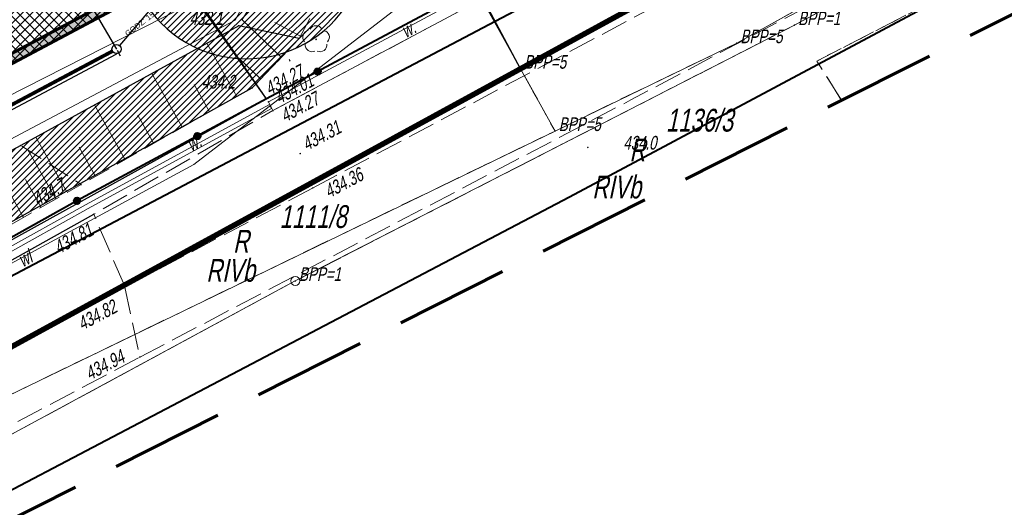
# Model space of a CAD drawing. Header units: metres. Extents: x 7408630 to 7411134, y 5569633 to 5570339.
# Tile 19 of 76: x 7410324 to 7410378, y 5569957 to 5569984. Entities that reach past the tile are written whole.
import ezdxf

# ---------------------------------------------------------------- set-up
doc = ezdxf.new("R2010")
doc.units = ezdxf.units.M
doc.header["$MEASUREMENT"] = 0
for name, pattern in [('1.5_0.5', [2, 1.5, -0.5]), ('218-500', [1, 0.5, -0.5]), ('BUBZ01-500', [1.75, 1.25, -0.5]), ('DGN Style 3', [8.758007, 6.255719, -2.502288]), ('HIDDEN', [9.525, 6.35, -3.175]), ('KTJZ01-500', [2, 1.5, -0.5]), ('mz1.25_0.5', [1.75, 1.25, -0.5])]:
    doc.linetypes.add(name, pattern=pattern)
doc.layers.add('0 PZT - BUDYNEK OBJĘTY OPRACOWANIEM HATCH', color=7, linetype='Continuous', true_color=0x0d0d0d)
doc.layers.add('1 PZT NASŁONECZNIENIE', color=7, linetype='Continuous', true_color=0xeb7500)
doc.layers.add('0 PZT - SKARPY', color=7, linetype='Continuous', lineweight=30, true_color=0x395530)
doc.layers.add('0 PZT - skarpy hatch', color=7, linetype='Continuous', lineweight=5, true_color=0x517944)
for name, color, linetype, lineweight in [('202-Punkt graniczny stabilizowany trwale', 7, 'Continuous', 0), ('203-Punkt załamania granicy działki nie stabilizowany', 7, 'Continuous', 0), ('209-Opis konturu klasyfikacyjnego', 7, 'Continuous', 0), ('210-Oznaczenie użytku', 7, 'Continuous', 0), ('211-Nr działki', 7, 'Continuous', 0), ('217-Granica konturu klasyfikcyjnego', 7, 'Continuous', 0), ('218-Granica użytku', 7, 'Continuous', 0), ('219-Linia granicy', 7, 'Continuous', 0), ('312-Budynek (powierzchnia)', 7, 'Continuous', 0), ('_BPP1-2', 7, 'Continuous', 0), ('_BPP3-5', 7, 'Continuous', 0), ('_Kan-deszczowa', 82, 'KANSAN_LINE', 25), ('_MPZP_linie zagospodarowania', 7, 'Continuous', 0), ('_Zakres', 7, 'Continuous', 0), ('BUBZ01', 7, 'Continuous', 0), ('BUBZ01_1', 7, 'Continuous', 0), ('Granica', 112, 'Continuous', 80), ('jezdnia (powierzchnia)', 7, 'Continuous', 0), ('krawężnik (linia)', 7, 'Continuous', 0), ('KTJZ01', 7, 'Continuous', 0), ('KTOK05_01', 7, 'Continuous', 0), ('OBOP02_01', 7, 'Continuous', 0), ('Obrys', 2, 'Continuous', 60), ('przewód elektroenergetyczny (linia)', 7, 'Continuous', 0), ('przewód wodociągowy (linia)', 7, 'Continuous', 0), ('przewód wodociągowy (linia)-Atr1', 7, 'Continuous', 0), ('PTRW02', 7, 'Continuous', 0), ('punkt wysokościowy naturalny', 7, 'Continuous', 0), ('punkt wysokościowy naturalny-Atr2', 7, 'Continuous', 0), ('punkt wysokościowy sztuczny', 7, 'Continuous', 0), ('punkt wysokościowy sztuczny-Atr2', 7, 'Continuous', 0), ('RTPW01', 7, 'Continuous', 0), ('RTPW02', 7, 'Continuous', 0), ('rów melioracyjny  przydrożny (linia)', 7, 'Continuous', 0), ('skarpa nieumocniona (powierzchnia)', 7, 'Continuous', 0)]:
    doc.layers.add(name, color=color, linetype=linetype, lineweight=lineweight)
doc.layers.add('_MAPA', color=7, linetype='Continuous')
doc.styles.add('ARIAL', font='tahoma.ttf')
doc.styles.get("Standard").update_dxf_attribs({"font": 'arial.ttf'})
doc.styles.add('Style-WORKING_1250 I 0.20944', font='WORKING_1250.shx', dxfattribs={"oblique": 12})
doc.linetypes.add('KANSAN_LINE', pattern='A,0.5,-0.2,["KS",ARIAL,S=0.1,R=0,X=-0.1,Y=-0.05],-0.25', length=0.95)
doc.dimstyles.get("Standard").update_dxf_attribs({"dimtxt": 0.18, "dimasz": 0.18, "dimexe": 0.18, "dimexo": 0.0625, "dimgap": 0.09, "dimtad": 0, "dimtih": 1, "dimtoh": 1, "dimdec": 4, "dimzin": 0, "dimdsep": 46, "dimtxsty": 'Standard', "dimcen": 0.09, "dimadec": 0, "dimazin": 0, "dimtfac": 1, "dimtdec": 4, "dimtofl": 0, "dimtmove": 0, "dimatfit": 3, "dimfxl": 1, "dimtolj": 1, "dimtzin": 0, "dimarcsym": 0})
pattern_1 = [(45, (0, 0), (-0.1767766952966, 0.1767766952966), [])]

# ---------------------------------------------------------------- blocks, each defined once
blk = doc.blocks.new('202_1')
at = {"layer": '202-Punkt graniczny stabilizowany trwale', "color": 96, "linetype": 'Continuous', "lineweight": 13}
blk.add_circle((0, 0), 2.5, dxfattribs=at)
blk = doc.blocks.new('203_1')
at = {"layer": '203-Punkt załamania granicy działki nie stabilizowany', "linetype": 'Continuous', "lineweight": 13}
h = blk.add_hatch(color=96, dxfattribs=at)
edge = h.paths.add_edge_path()
edge.add_arc((0, 0), 0.45, 0, 360)
blk = doc.blocks.new('801_1')
at = {"layer": 'punkt wysokościowy naturalny', "linetype": 'Continuous', "lineweight": 13}
h = blk.add_hatch(color=7, dxfattribs=at)
edge = h.paths.add_edge_path()
edge.add_arc((0, 0), 0.45, 0, 360)
blk = doc.blocks.new('OBOP02_01')
at = {"layer": 'OBOP02_01', "linetype": 'Continuous', "lineweight": 13}
h = blk.add_hatch(color=96, dxfattribs=at)
edge = h.paths.add_edge_path()
edge.add_arc((0, 0), 0.05, 0, 360)
at = {"layer": 'OBOP02_01', "color": 96, "linetype": 'Continuous', "lineweight": 13}
for centre, start, end in [((0, 0.375), 30.1471, 149.8529), ((-0.357, 0.116), 102.1471, 221.8529), ((0.357, 0.116), 318.1471, 77.8529), ((-0.22, -0.303), 174.1472, 293.8529), ((0.22, -0.303), 246.1471, 5.8529)]:
    blk.add_arc(centre, 0.375, start, end, dxfattribs=at)
blk = doc.blocks.new('RTPW02')
at = {"layer": 'RTPW02', "linetype": 'Continuous', "lineweight": 13}
h = blk.add_hatch(color=7, dxfattribs=at)
edge = h.paths.add_edge_path()
edge.add_arc((0, 0), 0.045, 0, 360)
blk = doc.blocks.new('RTPW01')
at = {"layer": 'RTPW01', "linetype": 'Continuous', "lineweight": 13}
h = blk.add_hatch(color=7, dxfattribs=at)
edge = h.paths.add_edge_path()
edge.add_arc((0, 0), 0.045, 0, 360)
blk = doc.blocks.new('140_1')
at = {"layer": '_BPP1-2', "linetype": 'Continuous', "lineweight": 0}
h = blk.add_hatch(color=141, dxfattribs=at)
edge = h.paths.add_edge_path()
edge.add_arc((0, 0), 0.045, 0, 360)
blk = doc.blocks.new('140_2')
at = {"layer": '_BPP3-5', "linetype": 'Continuous', "lineweight": 0}
h = blk.add_hatch(color=1, dxfattribs=at)
edge = h.paths.add_edge_path()
edge.add_arc((0, 0), 0.045, 0, 360)
blk = doc.blocks.new('PW01_2')
at = {"layer": 'punkt wysokościowy naturalny', "linetype": 'Continuous', "lineweight": 13}
h = blk.add_hatch(color=7, dxfattribs=at)
edge = h.paths.add_edge_path()
edge.add_arc((0, 0), 0.45, 0, 360)
blk = doc.blocks.new('PW02_1')
at = {"layer": 'punkt wysokościowy sztuczny', "linetype": 'Continuous', "lineweight": 13}
h = blk.add_hatch(color=7, dxfattribs=at)
edge = h.paths.add_edge_path()
edge.add_arc((0, 0), 0.45, 0, 360)
blk = doc.blocks.new('A$C92b4fa8d')
at = {"layer": 'KTOK05_01', "linetype": 'Continuous', "lineweight": 40}
h = blk.add_hatch(color=7, dxfattribs=at)
edge = h.paths.add_edge_path()
edge.add_arc((140.376, 31.134), 0.17, 0, 360)
h = blk.add_hatch(color=7, dxfattribs=at)
edge = h.paths.add_edge_path()
edge.add_arc((133.765, 27.591), 0.17, 0, 360)
h = blk.add_hatch(color=7, dxfattribs=at)
edge = h.paths.add_edge_path()
edge.add_arc((127.161, 24.038), 0.17, 0, 360)
at = {"layer": '217-Granica konturu klasyfikcyjnego', "color": 3, "linetype": '1.5_0.5', "lineweight": 13, "flags": 128}
for points in [[(151.52, 31.29), (221.06, 69.22)], [(140.78, 50.59), (151.52, 31.29)], [(163.4, 32.69), (192.01, 48.61)], [(183.12, 42.59), (166.57, 33.68)], [(167.8, 31.71), (184.83, 40.46)], [(166.57, 33.68), (139.15, 19.64)], [(153.42, 27.87), (163.4, 32.69)], [(169.155, 29.546), (167.8, 31.71)], [(151.52, 31.29), (84.9, -5.07)], [(153.42, 27.87), (151.52, 31.29)], [(112.58, 8.12), (153.42, 27.87)], [(139.15, 19.64), (114.58, 6.38)]]:
    blk.add_lwpolyline(points, dxfattribs=at)
at = {"layer": '218-Granica użytku', "color": 7, "linetype": '218-500', "lineweight": 13, "flags": 128}
for points in [[(151.52, 31.29), (221.06, 69.22)], [(140.78, 50.59), (151.52, 31.29)], [(163.4, 32.69), (192.01, 48.61)], [(166.57, 33.68), (183.12, 42.59)], [(184.83, 40.46), (167.8, 31.71)], [(139.15, 19.64), (166.57, 33.68)], [(153.42, 27.87), (163.4, 32.69)], [(167.8, 31.71), (169.155, 29.546)], [(151.52, 31.29), (84.9, -5.07)], [(153.42, 27.87), (151.52, 31.29)], [(112.58, 8.12), (153.42, 27.87)], [(114.58, 6.38), (139.15, 19.64)]]:
    blk.add_lwpolyline(points, dxfattribs=at)
at = {"layer": '219-Linia granicy', "color": 96, "linetype": 'Continuous', "lineweight": 13, "flags": 128}
for points in [[(232.43, 75.43), (151.52, 31.29)], [(140.78, 50.59), (151.52, 31.29)], [(192.01, 48.61), (163.4, 32.69)], [(183.12, 42.59), (166.57, 33.68)], [(166.57, 33.68), (139.15, 19.64)], [(163.4, 32.69), (153.42, 27.87)], [(75.68, -10.1), (151.52, 31.29)], [(153.42, 27.87), (151.52, 31.29)], [(153.42, 27.87), (112.58, 8.12)], [(114.58, 6.38), (139.15, 19.64)]]:
    blk.add_lwpolyline(points, dxfattribs=at)
at = {"layer": '312-Budynek (powierzchnia)', "color": 7, "linetype": 'Continuous', "lineweight": 53, "flags": 128}
blk.add_lwpolyline([(136.71, 54.97), (125.93, 49.31), (132.76, 36.46), (110.85, 24.81), (110.12, 26.08), (106.98, 24.4), (101.68, 34.37), (102.2, 34.65), (98.57, 41.46)], dxfattribs=at)
at = {"layer": '_MPZP_linie zagospodarowania', "color": 212, "linetype": 'Continuous', "lineweight": 40, "flags": 128}
for points in [[(281.682, 107.293), (252.277, 88.198), (194.314, 57.15), (92.266, 3.445), (83.873, -3.193), (-4.322, -35.195)], [(93.117, -13.812), (93.145, -8.969), (96.377, -6.078), (154.207, 24.263), (222.995, 60.932), (259.254, 81.257), (287.202, 99.31)]]:
    blk.add_lwpolyline(points, dxfattribs=at)
at = {"layer": '_Zakres', "color": 7, "linetype": 'DGN Style 3', "lineweight": 70, "flags": 128}
blk.add_lwpolyline([(-38.44, 57.308), (8.317, -51.554), (289.417, 90.186), (230.606, 183.118), (-38.44, 57.308)], close=True, dxfattribs=at)
at = {"layer": 'BUBZ01', "color": 7, "linetype": 'BUBZ01-500', "lineweight": 13, "flags": 128}
for points in [[(124.07, 27.08), (136.04, 33.65), (147.83, 53.11), (150.27, 55.97), (153.33, 58.01), (166.71, 64.77)], [(166.71, 64.77), (151.01, 54.43), (147.8, 48.8), (139.36, 32.95), (136.78, 30.24), (127.38, 24.93)]]:
    blk.add_lwpolyline(points, dxfattribs=at)
at = {"layer": 'BUBZ01_1', "color": 7, "linetype": 'Continuous', "lineweight": 13}
for p, q in [((136.231, 33.966), (138.38, 31.92)), ((138.019, 33.834), (139.43, 33.082)), ((134.289, 32.689), (135.931, 29.764)), ((136.041, 31.873), (137.244, 30.728)), ((131.269, 31.032), (132.927, 28.078)), ((133.587, 30.421), (134.429, 28.921)), ((128.118, 29.302), (129.792, 26.319)), ((130.494, 28.741), (131.36, 27.198)), ((124.901, 27.536), (126.592, 24.523)), ((127.269, 26.99), (128.16, 25.403))]:
    blk.add_line(p, q, dxfattribs=at)
at = {"layer": 'jezdnia (powierzchnia)', "color": 7, "linetype": '1.5_0.5', "lineweight": 13, "flags": 128}
for points in [[(130.61, 15.46), (157.59, 29.58), (178.52, 40.63), (199.04, 51.51), (209.5, 57.17)], [(140.1, 24.74), (129.79, 19.31)], [(1.319, -35.263), (11.2, -31.07), (16.74, -28.92), (29.8, -23.93), (48.08, -17.05), (55.92, -14.23), (70.72, -8.82), (79.25, -5.84), (87.48, -3.71), (90.8, -1.95), (95.75, 0.97), (101.81, 4.35), (103.37, 5.23), (116.88, 12.44), (129.79, 19.31), (130.61, 15.46), (119.57, 9.65), (108.34, 3.48), (101.27, -0.59), (96.88, -3.46), (94.05, -6.21), (92.32, -8.95), (92.252, -9.231)]]:
    blk.add_lwpolyline(points, dxfattribs=at)
blk.add_lwpolyline([(102.58, 10.34), (103.35, 10.75), (103.72, 10.95), (104.79, 10.28), (114.48, 15.71), (128.08, 23.3), (129.79, 19.31), (116.88, 12.44), (103.37, 5.23), (101.7, 6.31), (102.58, 10.34)], close=True, dxfattribs=at)
at = {"layer": 'krawężnik (linia)', "color": 7, "linetype": 'Continuous', "lineweight": 30, "flags": 128}
blk.add_lwpolyline([(103.72, 10.95), (104.79, 10.28), (114.48, 15.71), (128.08, 23.3)], dxfattribs=at)
at = {"layer": 'KTJZ01', "color": 7, "linetype": 'KTJZ01-500', "lineweight": 13, "flags": 128}
for points in [[(140.1, 24.74), (165.59, 38.26), (191.97, 52.24), (194.56, 53.95), (194.96, 54.83), (195.8, 55.52), (207.03, 61.38)], [(195.8, 55.52), (192.61, 55.89), (188.95, 56.22), (163.27, 42.5), (137.92, 28.99), (128.08, 23.3)]]:
    blk.add_lwpolyline(points, dxfattribs=at)
at = {"layer": 'KTOK05_01', "color": 7, "linetype": 'Continuous', "lineweight": 40, "flags": 128}
blk.add_lwpolyline([(176.76, 50.57), (162.86, 43.14), (137.56, 29.63), (127.38, 24.16), (103.72, 10.95), (102.58, 10.34)], dxfattribs=at)
at = {"layer": 'KTOK05_01', "color": 7, "linetype": 'Continuous', "lineweight": 40}
for centre, radius in [((140.376, 31.134), 0.175), ((140.376, 31.134), 0.17), ((133.765, 27.591), 0.175), ((133.765, 27.591), 0.17), ((127.161, 24.038), 0.175), ((127.161, 24.038), 0.17)]:
    blk.add_circle(centre, radius, dxfattribs=at)
at = {"layer": 'przewód elektroenergetyczny (linia)', "color": 1, "linetype": 'Continuous', "lineweight": 13, "flags": 128}
for points in [[(-2.082, -27.342), (38.39, -12.34), (86.96, 5.92), (90.9, 14.64), (93.58, 17.43), (98.39, 20.9), (107.03, 21.47), (135.1, 35.75), (141.37, 48.01), (138.07, 58.79), (135.97, 61.24)], [(37.76, -17.14), (95.59, 5.74), (95.19, 13.59), (98.78, 17.42), (107.49, 18.94), (135.84, 33.95), (142.53, 46.5), (138.14, 61.31), (135.82, 60.07), (135.38, 60.93)]]:
    blk.add_lwpolyline(points, dxfattribs=at)
at = {"layer": 'przewód wodociągowy (linia)', "color": 5, "linetype": 'Continuous', "lineweight": 13, "flags": 128}
blk.add_lwpolyline([(156.01, 67.6), (158.68, 55.7), (153.92, 45.96), (144.7, 34.6), (133.57, 26.03), (101.9, 8.89), (39.75, -15.97), (39.53, -16.18), (38.65, -16.4)], dxfattribs=at)
at = {"layer": 'PTRW02', "color": 7, "linetype": 'Continuous', "lineweight": 13, "flags": 128}
blk.add_lwpolyline([(192.61, 55.89), (192.76, 56.48), (188.81, 56.78), (162.95, 43.01), (137.67, 29.47), (137.92, 28.99), (163.27, 42.5), (188.95, 56.22), (192.61, 55.89)], close=True, dxfattribs=at)
at = {"layer": 'rów melioracyjny  przydrożny (linia)', "color": 0, "linetype": 'CONTINUOUS', "lineweight": 13}
for p, q in [((127.82, 23.929), (137.73, 29.32)), ((137.73, 29.32), (137.79, 29.21)), ((137.85, 29.1), (137.79, 29.21)), ((127.94, 23.711), (137.85, 29.1)), ((114.119, 16.289), (127.82, 23.929)), ((114.241, 16.071), (127.94, 23.711)), ((104.479, 10.859), (114.119, 16.289)), ((104.601, 10.641), (114.241, 16.071)), ((104.479, 10.859), (104.54, 10.75)), ((104.601, 10.641), (104.54, 10.75))]:
    blk.add_line(p, q, dxfattribs=at)
at = {"layer": 'skarpa nieumocniona (powierzchnia)', "color": 7, "linetype": 'Continuous', "lineweight": 13, "flags": 128}
for points in [[(138.86, 31.71), (138.81, 31.8)], [(125.99, 24.14), (124.46, 26.83)], [(124.22, 23.13), (122.46, 26.22)], [(125.19, 23.68), (124.32, 25.21)]]:
    blk.add_lwpolyline(points, dxfattribs=at)
at = {"layer": 'skarpa nieumocniona (powierzchnia)', "color": 7, "linetype": 'mz1.25_0.5', "lineweight": 13, "flags": 128}
blk.add_lwpolyline([(102.54, 11.22), (106.68, 18.71), (110.58, 19.87), (124.07, 27.08), (127.38, 24.93), (114.14, 17.38), (102.54, 11.22)], close=True, dxfattribs=at)
at = {"layer": '202-Punkt graniczny stabilizowany trwale', "color": 96, "linetype": 'Continuous', "lineweight": 13, "xscale": 0.1, "yscale": 0.1, "zscale": 0.1}
blk.add_blockref('202_1', (139.15, 19.64), dxfattribs=at)
at = {"layer": '203-Punkt załamania granicy działki nie stabilizowany', "color": 96, "linetype": 'Continuous', "lineweight": 13, "xscale": 0.1, "yscale": 0.1, "zscale": 0.1}
for p in [(166.57, 33.68), (163.4, 32.69), (151.52, 31.29), (153.42, 27.87)]:
    blk.add_blockref('203_1', p, dxfattribs=at)
at = {"layer": '_BPP1-2', "color": 141, "linetype": 'Continuous', "lineweight": 0}
for p in [(166.57, 33.68), (139.15, 19.64)]:
    blk.add_blockref('140_1', p, dxfattribs=at)
at = {"layer": '_BPP3-5', "color": 1, "linetype": 'Continuous', "lineweight": 0}
for p in [(163.4, 32.69), (151.52, 31.29), (153.42, 27.87)]:
    blk.add_blockref('140_2', p, dxfattribs=at)
at = {"layer": 'OBOP02_01', "color": 96, "linetype": 'Continuous', "lineweight": 13}
blk.add_blockref('OBOP02_01', (140.29, 32.9), dxfattribs=at)
at = {"layer": 'punkt wysokościowy naturalny', "color": 7, "linetype": 'Continuous', "lineweight": 13, "xscale": 0.1, "yscale": 0.1, "zscale": 0.1}
for name, p in [('PW01_2', (124.07, 27.08)), ('801_1', (155.22, 26.97)), ('PW01_2', (127.38, 24.93))]:
    blk.add_blockref(name, p, dxfattribs=at)
at = {"layer": 'punkt wysokościowy sztuczny', "color": 7, "linetype": 'Continuous', "lineweight": 13, "xscale": 0.1, "yscale": 0.1, "zscale": 0.1}
for p in [(128.08, 23.3), (129.79, 19.31), (130.61, 15.46)]:
    blk.add_blockref('PW02_1', p, dxfattribs=at)
at = {"layer": 'RTPW01', "color": 7, "linetype": 'Continuous', "lineweight": 13}
for p in [(136.04, 33.65), (136.78, 30.24)]:
    blk.add_blockref('RTPW01', p, dxfattribs=at)
at = {"layer": 'RTPW02', "color": 7, "linetype": 'Continuous', "lineweight": 13}
for p in [(137.67, 29.47), (137.79, 29.21), (137.92, 28.99), (139.42, 26.63), (140.1, 24.74)]:
    blk.add_blockref('RTPW02', p, dxfattribs=at)
at = {"layer": '209-Opis konturu klasyfikacyjnego', "color": 3, "linetype": 'Continuous', "lineweight": 13, "char_height": 1.25, "attachment_point": 7, "line_spacing_factor": 0.6}
for insert in [(155.462, 24.152), (134.257, 19.577)]:
    blk.add_mtext('\\FWORKING_1250;\\Q12;\\H1x;\\W0.72;RIVb', dxfattribs=dict(at, insert=insert))
at = {"layer": '210-Oznaczenie użytku', "color": 7, "linetype": 'Continuous', "lineweight": 13, "char_height": 1.25, "attachment_point": 7, "line_spacing_factor": 0.6}
for insert in [(157.508, 26.207), (135.732, 21.196)]:
    blk.add_mtext('\\FWORKING_1250;\\Q12;\\H1x;\\W0.72;R', dxfattribs=dict(at, insert=insert))
at = {"layer": '211-Nr działki', "color": 96, "linetype": 'Continuous', "lineweight": 13, "char_height": 1.25, "attachment_point": 7, "line_spacing_factor": 0.6}
for s, insert in [('\\FWORKING_1250;\\Q12;\\H1x;\\W0.72;1136/3', (159.512, 27.821)), ('\\FWORKING_1250;\\Q12;\\H1x;\\W0.72;1111/8', (138.287, 22.531))]:
    blk.add_mtext(s, dxfattribs=dict(at, insert=insert))
at = {"layer": '_BPP1-2', "color": 141, "linetype": 'Continuous', "lineweight": 13, "style": 'Style-WORKING_1250 I 0.20944', "oblique": 12, "width": 0.733333}
for p in [(166.57, 33.68), (139.15, 19.64)]:
    blk.add_text(' BPP=1', height=0.75, dxfattribs=at).set_placement(p)
at = {"layer": '_BPP3-5', "color": 1, "linetype": 'Continuous', "lineweight": 13, "style": 'Style-WORKING_1250 I 0.20944', "oblique": 12, "width": 0.733333}
for p in [(163.4, 32.69), (151.52, 31.29), (153.42, 27.87)]:
    blk.add_text(' BPP=5', height=0.75, dxfattribs=at).set_placement(p)
at = {"layer": 'przewód wodociągowy (linia)-Atr1', "color": 5, "lineweight": 13, "insert": (123.999, 20.71), "char_height": 0.75, "attachment_point": 4, "rotation": 28.423, "line_spacing_factor": 0.6}
blk.add_mtext('\\FWORKING_1250;\\Q12;\\H1x;\\W0.725;wl', dxfattribs=at)
at = {"layer": 'PTRW02', "color": 7, "linetype": 'Continuous', "lineweight": 13, "style": 'Style-WORKING_1250 I 0.20944', "oblique": 12, "width": 0.725}
for p in [(145.221, 32.956), (133.436, 26.734)]:
    blk.add_text('w.', height=0.75, rotation=28.1736, dxfattribs=at).set_placement(p)
at = {"layer": 'punkt wysokościowy naturalny-Atr2', "color": 7, "lineweight": 13, "insert": (157.17, 26.84), "char_height": 0.75, "attachment_point": 7, "line_spacing_factor": 0.6}
blk.add_mtext('\\FWORKING_1250;\\Q12;\\H1x;\\W0.725;434.0', dxfattribs=at)
at = {"layer": 'punkt wysokościowy naturalny-Atr2', "color": 7, "lineweight": 13, "insert": (124.63, 24.39), "char_height": 0.75, "attachment_point": 1, "rotation": 29.694, "line_spacing_factor": 0.6}
blk.add_mtext('\\FWORKING_1250;\\Q12;\\H1x;\\W0.733333;434.7', dxfattribs=at)
at = {"layer": 'punkt wysokościowy sztuczny-Atr2', "color": 7, "lineweight": 13, "char_height": 0.75, "attachment_point": 1, "line_spacing_factor": 0.6}
for s, insert, rotation in [('\\FWORKING_1250;\\Q12;\\H1x;\\W0.733333;434.81', (125.79, 21.75), 29.165), ('\\FWORKING_1250;\\Q12;\\H1x;\\W0.733333;434.82', (127.09, 17.57), 28.019), ('\\FWORKING_1250;\\Q12;\\H1x;\\W0.733333;434.94', (127.51, 14.84), 27.756)]:
    blk.add_mtext(s, dxfattribs=dict(at, insert=insert, rotation=rotation))
at = {"layer": 'RTPW01', "color": 7, "linetype": 'Continuous', "lineweight": 13, "style": 'Style-WORKING_1250 I 0.20944', "oblique": 12, "width": 0.725}
for s, p in [('432.1', (133.347, 33.694)), ('434.2', (134.017, 30.2))]:
    blk.add_text(s, height=0.75, dxfattribs=at).set_placement(p)
at = {"layer": 'RTPW02', "color": 7, "linetype": 'Continuous', "lineweight": 13, "style": 'Style-WORKING_1250 I 0.20944', "oblique": 12, "width": 0.725}
for s, p in [('434.27', (137.736, 29.817)), ('434.01', (138.274, 29.333)), ('434.27', (138.585, 28.333)), ('434.31', (139.78, 26.765)), ('434.36', (141, 24.171))]:
    blk.add_text(s, height=0.75, rotation=28.1142, dxfattribs=at).set_placement(p)
blk = doc.blocks.new('*D425')
at = {"layer": 'DEFPOINTS', "color": 0, "lineweight": -2}
for p, q in [((7410329.359, 5569982.311), (7410329.528, 5569981.993)), ((7410329.285, 5569982.068), (7410318.803, 5569976.496)), ((7410307.636, 5569970.56), (7410318.118, 5569976.132)), ((7410307.392, 5569970.635), (7410307.561, 5569970.317))]:
    blk.add_line(p, q, dxfattribs=at)
at = {"layer": 'DEFPOINTS', "color": 0}
for p in [(7410329.33, 5569982.367), (7410329.444, 5569982.152), (7410307.363, 5569970.691)]:
    blk.add_point(p, dxfattribs=at)
for points in [[(7410329.299, 5569982.041), (7410329.271, 5569982.094), (7410329.444, 5569982.152)], [(7410307.622, 5569970.587), (7410307.65, 5569970.534), (7410307.477, 5569970.476)]]:
    blk.add_solid(points, dxfattribs=at)
at = {"layer": 'DEFPOINTS', "color": 0, "insert": (7410318.46, 5569976.314), "char_height": 0.18, "attachment_point": 5}
blk.add_mtext('\\A1;24.8772', dxfattribs=at)

msp = doc.modelspace()

# ---------------------------------------------------------------- hatches: boundary and pattern name
at = {"layer": '0 PZT - BUDYNEK OBJĘTY OPRACOWANIEM HATCH', "linetype": 'Continuous', "lineweight": 13}
h = msp.add_hatch(dxfattribs=at)
h.set_pattern_fill('ANSI37', color=256, scale=3)
h.set_pattern_definition([(45, (0, 0), (-0.265165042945, 0.265165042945), []), (135, (0, 0), (-0.265165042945, -0.265165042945), [])])
h.paths.add_polyline_path([(7410286.94, 5570006.15), (7410280.74, 5570017.93), (7410305.15, 5570030.79), (7410303.45, 5570034.07), (7410314.85, 5570039.96), (7410316.48, 5570036.72), (7410334.99997, 5570046.40998), (7410341.16, 5570034.74), (7410325.45, 5570026.45), (7410328.1, 5570021.38), (7410330.73, 5570022.68), (7410333.65987, 5570017.10024), (7410333.06177, 5570016.78662), (7410335.97294, 5570011.24154), (7410333.96992, 5570010.19015), (7410336.71, 5570004.97), (7410325.92991, 5569999.30995), (7410332.76, 5569986.46), (7410310.85, 5569974.81), (7410310.12, 5569976.08), (7410306.97553, 5569974.40841), (7410301.68, 5569984.37), (7410302.2, 5569984.65), (7410298.57477, 5569991.46254), (7410323.15, 5570004.54), (7410314.58, 5570020.67)])
at = {"layer": '0 PZT - skarpy hatch'}
h = msp.add_hatch(dxfattribs=at)
h.set_pattern_fill('ANSI31', color=256, scale=2)
h.set_pattern_definition(pattern_1)
h.paths.add_polyline_path([(7410306.68, 5569968.71), (7410302.54, 5569961.22), (7410336.78, 5569980.24), (7410339.36, 5569982.95), (7410336.04, 5569983.65), (7410324.07, 5569977.08), (7410310.58, 5569969.87)])
h.paths.add_polyline_path([(7410301.44, 5569961.67), (7410305.45327, 5569968.92952), (7410304.78, 5569969.05), (7410300.6, 5569966.96), (7410298.18, 5569966.65), (7410289.52, 5569980.11), (7410287.92117, 5569981.51658), (7410278.55, 5569983.19), (7410282.36, 5569980.47), (7410294.97, 5569963.18), (7410298.05771, 5569961.57967)])
at = {"layer": 'Obrys'}
h = msp.add_hatch(color=256, dxfattribs=at)
h.dxf.hatch_style = 1
h.paths.add_polyline_path([(7410286.94, 5570006.15), (7410280.74, 5570017.93), (7410305.15, 5570030.79), (7410303.45, 5570034.07), (7410314.85, 5570039.96), (7410316.48, 5570036.72), (7410335, 5570046.41), (7410341.16, 5570034.74), (7410325.45, 5570026.45), (7410328.1, 5570021.38), (7410330.73, 5570022.68), (7410333.65987, 5570017.10024), (7410333.06177, 5570016.78662), (7410335.97294, 5570011.24154), (7410333.96992, 5570010.19015), (7410336.71, 5570004.97), (7410325.92991, 5569999.30995), (7410332.76, 5569986.46), (7410310.85, 5569974.81), (7410310.12, 5569976.08), (7410306.97553, 5569974.40841), (7410301.68, 5569984.37), (7410302.2, 5569984.65), (7410298.57477, 5569991.46254), (7410323.15, 5570004.54), (7410314.58, 5570020.67)])
h.paths.add_polyline_path([(7410287.14977, 5570006.82499), (7410281.41524, 5570017.72059), (7410305.82246, 5570030.57913), (7410304.12429, 5570033.85559), (7410314.63048, 5570039.28379), (7410316.26291, 5570036.03897), (7410334.81467, 5570045.8752), (7410340.64118, 5570035.01754), (7410324.77601, 5570026.66009), (7410327.88332, 5570020.71515), (7410330.51415, 5570022.01556), (7410332.98461, 5570017.31073), (7410332.38654, 5570016.99712), (7410335.2978, 5570011.45186), (7410333.29482, 5570010.40048), (7410336.03493, 5570005.18028), (7410325.25254, 5569999.51903), (7410332.08386, 5569986.66677), (7410311.0424, 5569975.47859), (7410310.31243, 5569976.74855), (7410307.18233, 5569975.08461), (7410302.35494, 5569984.16555), (7410302.87513, 5569984.44565), (7410299.25105, 5569991.25603), (7410323.82599, 5570004.33334), (7410314.78804, 5570021.34408)], flags=16)

# ---------------------------------------------------------------- linework, layer by layer
msp.add_lwpolyline([(7410254.33, 5569932.93), (7410275.68, 5569939.9), (7410351.52, 5569981.29), (7410432.43, 5570025.43), (7410392.12664, 5570096.22365), (7410365.65885, 5570081.3523), (7410312.67, 5570051.11), (7410274.39, 5570029.2), (7410221.02, 5570009.91)], close=True)
for points in [[(7410337.56, 5569979.63), (7410332.81494, 5569986.55123), (7410355.66733, 5569998.57842), (7410352.45118, 5570004.69626), (7410353.77856, 5570005.39488), (7410351.46832, 5570009.86689), (7410365.68567, 5570017.23932), (7410373.72889, 5570002.25085), (7410375.41489, 5570003.13328), (7410376.73, 5570000.56), (7410337.56, 5569979.63), (7410333.18504, 5569985.85521)], [(7410302.6, 5569960.31), (7410337.56, 5569979.63), (7410332.76, 5569986.46), (7410310.85, 5569974.81)], [(7410351.52227, 5569981.28592), (7410349.4664, 5569985.14353)]]:
    msp.add_lwpolyline(points)
at = {"layer": '0 PZT - SKARPY'}
msp.add_lwpolyline([(7410336.04, 5569983.65), (7410324.07, 5569977.08), (7410310.58, 5569969.87), (7410306.68, 5569968.71), (7410304.78, 5569969.05), (7410300.6, 5569966.96), (7410298.18, 5569966.65), (7410289.52, 5569980.11), (7410287.92117, 5569981.51658), (7410278.55, 5569983.19), (7410282.36, 5569980.47), (7410294.97, 5569963.18), (7410298.05771, 5569961.57967), (7410301.44, 5569961.67), (7410302.54, 5569961.22), (7410336.78, 5569980.24), (7410339.36, 5569982.95)], close=True, dxfattribs=at)
at = {"layer": '_Kan-deszczowa', "linetype": 'Continuous'}
msp.add_lwpolyline([(7410332.81695, 5569986.48601), (7410329.49127, 5569982.55745)], dxfattribs=at)
at = {"layer": '_Kan-deszczowa', "linetype": 'Continuous', "const_width": 0.2}
msp.add_lwpolyline([(7410329.10726, 5569982.25261), (7410307.58353, 5569970.808)], dxfattribs=at)
at = {"layer": '_Kan-deszczowa', "linetype": 'Continuous'}
msp.add_circle((7410329.32974, 5569982.36664), 0.25, dxfattribs=at)
at = {"layer": 'Granica', "linetype": 'HIDDEN', "ltscale": 0.2, "const_width": 0.3}
msp.add_lwpolyline([(7410328.77672, 5570062.49613), (7410327.21788, 5570065.03879), (7410334.24296, 5570068.86631), (7410335.56995, 5570066.4406), (7410351.41096, 5570075.32929), (7410390.98777, 5570002.82142), (7410280.48485, 5569942.52227), (7410251.10174, 5570020.78272), (7410259.22502, 5570023.71878), (7410273.58585, 5570030.63999), (7410311.53026, 5570053.16512), (7410328.77672, 5570062.49613)], dxfattribs=at)
at = {"layer": 'Obrys'}
for points in [[(7410335, 5570046.41), (7410341.16, 5570034.74), (7410325.45, 5570026.45), (7410328.1, 5570021.38), (7410330.73, 5570022.68), (7410333.65987, 5570017.10024), (7410333.06177, 5570016.78662), (7410335.97294, 5570011.24154), (7410333.96992, 5570010.19015), (7410336.71, 5570004.97), (7410325.92991, 5569999.30995), (7410332.76, 5569986.46), (7410310.85, 5569974.81)], [(7410340.64118, 5570035.01754), (7410324.77601, 5570026.66009), (7410327.88332, 5570020.71515), (7410330.51415, 5570022.01556), (7410332.98461, 5570017.31073), (7410332.38654, 5570016.99712), (7410335.2978, 5570011.45186), (7410333.29482, 5570010.40048), (7410336.03493, 5570005.18028), (7410325.25254, 5569999.51903), (7410332.08386, 5569986.66677), (7410311.0424, 5569975.47859), (7410310.31243, 5569976.74855), (7410307.18233, 5569975.08461), (7410302.35494, 5569984.16555), (7410302.87513, 5569984.44565), (7410299.25105, 5569991.25603), (7410323.82599, 5570004.33334), (7410314.78804, 5570021.34408), (7410287.14977, 5570006.82499), (7410281.41524, 5570017.72059), (7410305.82246, 5570030.57913), (7410304.12429, 5570033.85559), (7410314.63048, 5570039.28379)]]:
    msp.add_lwpolyline(points, dxfattribs=at)

# ---------------------------------------------------------------- next in the draw order: block references
at = {"layer": '_MAPA'}
msp.add_blockref('A$C92b4fa8d', (7410200, 5569950), dxfattribs=at)

# ---------------------------------------------------------------- next in the draw order: hatches: boundary and pattern name
at = {"layer": '1 PZT NASŁONECZNIENIE'}
h = msp.add_hatch(dxfattribs=at)
h.set_pattern_fill('ANSI31', color=256, scale=2)
h.set_pattern_definition(pattern_1)
edge = h.paths.add_edge_path()
edge.add_line((7410336.49076, 5569988.48581), (7410331.23133, 5569984.41887))
edge.add_arc((7410336.47261, 5569988.43392), 6.6024, 217.453719, 336.141346)
edge.add_line((7410342.51081, 5569985.76337), (7410336.50463, 5569988.49654))

# ---------------------------------------------------------------- next in the draw order: linework, layer by layer
at = {"color": 84}
msp.add_line((7410326.80004, 5569986.67159), (7410329.32974, 5569982.36664), dxfattribs=at)
at = {"layer": '1 PZT NASŁONECZNIENIE', "elevation": 0}
msp.add_lwpolyline([(7410336.49076, 5569988.48581), (7410331.23133, 5569984.41887, 0.56974026), (7410342.51081, 5569985.76337), (7410336.50463, 5569988.49654)], format="xyb", dxfattribs=at)

# ---------------------------------------------------------------- next in the draw order: texts
at = {"layer": '1 PZT NASŁONECZNIENIE', "color": 0, "insert": (7410329.7551, 5569983.28801, 0), "char_height": 0.3, "width": 3.6381135, "attachment_point": 1, "rotation": 37.26187}
msp.add_mtext('GODZ: 15:00', dxfattribs=at)

# ---------------------------------------------------------------- next in the draw order: dimensions: what is measured, and where the dimension line sits
at = {"layer": 'DEFPOINTS'}
dim = msp.add_aligned_dim(p1=(7410307.36279, 5569970.69063), p2=(7410329.32974, 5569982.36664), distance=-0.24309, dimstyle='Standard', dxfattribs=at)
dim.commit()
dim.dimension.update_dxf_attribs({"geometry": '*D425', "text_midpoint": (7410318.46036, 5569976.31398)})

doc.saveas('drawing.dxf')
